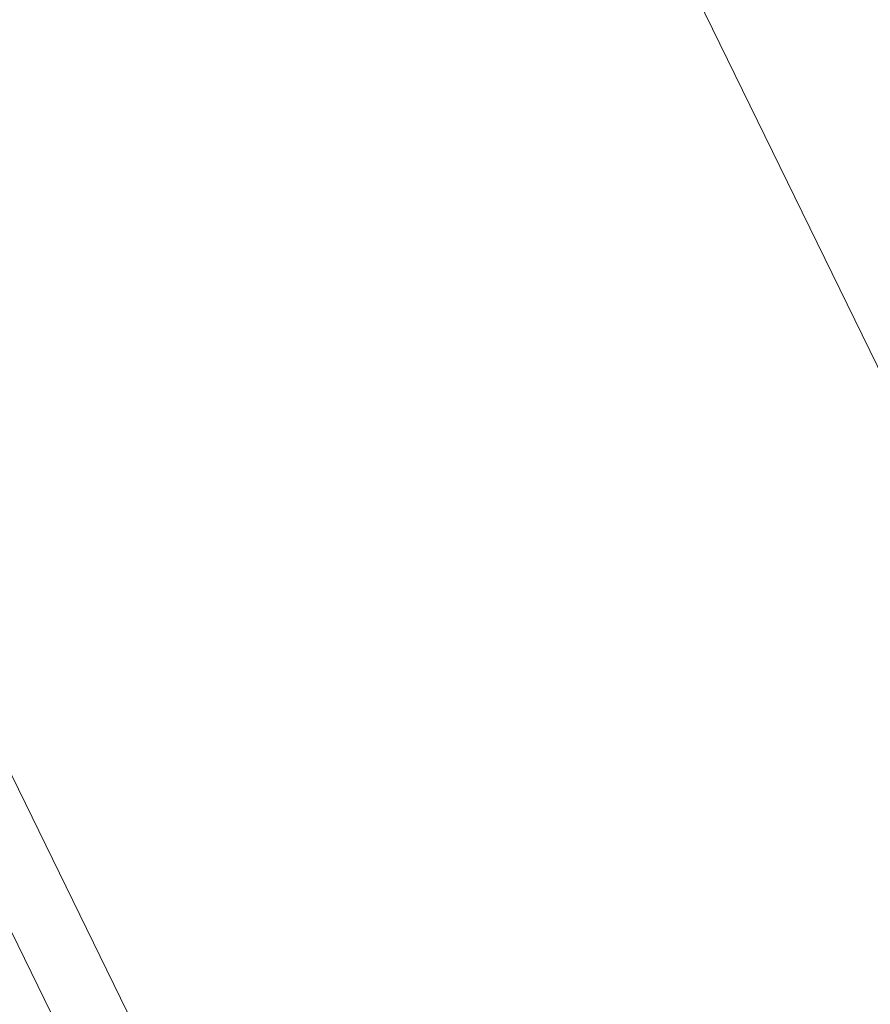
# Model space of a CAD drawing. Extents: x 6414462 to 20492237, y 5756825 to 17376351.
# Tile 92 of 127: x 6497762.877 to 6497763.075, y 5809740.342 to 5809740.57. Entities that reach past the tile are written whole.
import ezdxf

# ---------------------------------------------------------------- set-up
doc = ezdxf.new("R2010")
doc.units = 0
doc.linetypes.add('__FK_przerywana', pattern=[0.32004, 0.16002, -0.16002])
doc.linetypes.add('Linia siatki', pattern=[2.2225, 1.27, -0.3175, 0.3175, -0.3175])
for name, color, linetype, lineweight in [('A-DETL-MBND', 7, 'Continuous', 5), ('A-GLAZ', 7, 'Continuous', 5), ('S-GRID', 7, 'Continuous', 5)]:
    doc.layers.add(name, color=color, linetype=linetype, lineweight=lineweight)

# ---------------------------------------------------------------- blocks, each defined once
blk = doc.blocks.new('Windows_S9000-Double-Vent-Window-with-Sashbars - O3 Windows_S9000-Double-Vent-Window-with-Sashbars 2-9225298-__-00_00 Przyziemie PB')
at = {"layer": 'A-GLAZ'}
blk.add_line((-69, -23.4), (69, -23.4), dxfattribs=at)

msp = doc.modelspace()

# ---------------------------------------------------------------- linework, layer by layer
at = {"layer": 'A-DETL-MBND', "linetype": '__FK_przerywana'}
msp.add_line((6497762.13396, 5809741.87558, 0.1), (6497765.35006, 5809735.29103, 0.1), dxfattribs=at)
at = {"layer": 'S-GRID', "linetype": 'Linia siatki'}
msp.add_line((6497761.56579, 5809743.58226, 0.1), (6497766.45331, 5809733.57571, 0.1), dxfattribs=at)

# ---------------------------------------------------------------- block references
at = {"layer": 'A-GLAZ', "xscale": 0.01, "yscale": 0.01, "zscale": 0.01, "rotation": 296.0323615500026}
msp.add_blockref('Windows_S9000-Double-Vent-Window-with-Sashbars - O3 Windows_S9000-Double-Vent-Window-with-Sashbars 2-9225298-__-00_00 Przyziemie PB', (6497763.12751, 5809740.41104, 0.1), dxfattribs=at)

doc.saveas('drawing.dxf')
